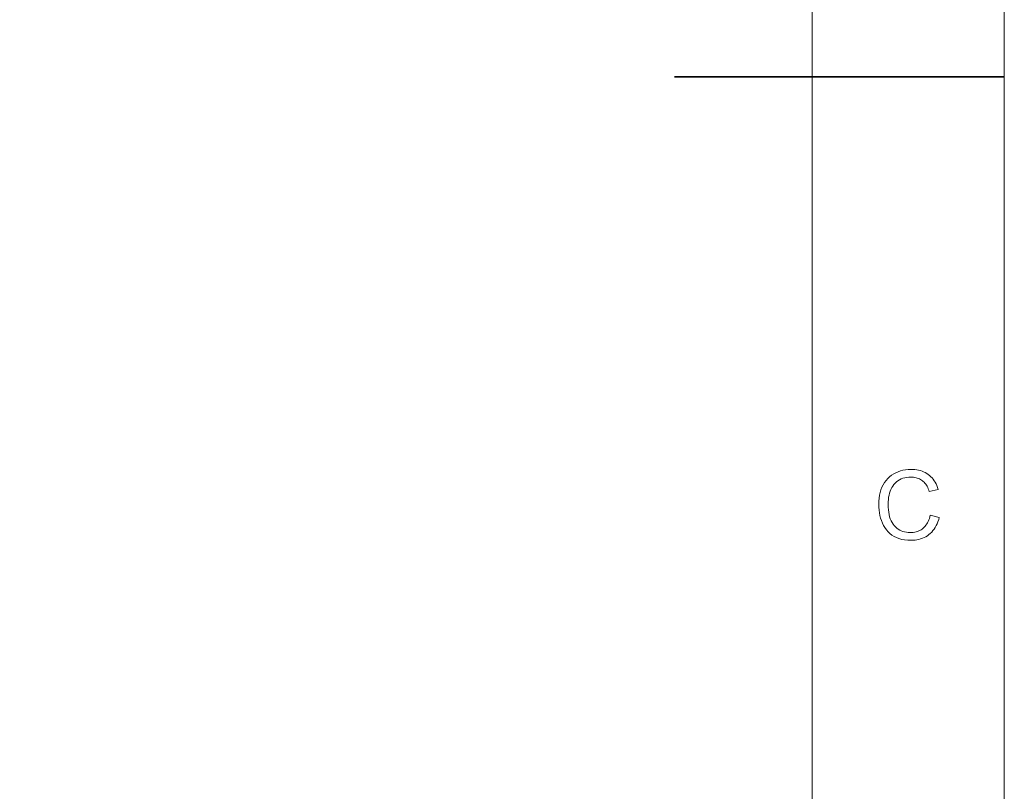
# Model space of a CAD drawing. Header units: millimetres. Extents: x 6362 to 6804, y -1856 to -1543.
# Tile 15 of 28: x 6745 to 6798, y -1742 to -1701. Entities that reach past the tile are written whole.
import ezdxf

# ---------------------------------------------------------------- set-up
doc = ezdxf.new("R2010")
doc.units = ezdxf.units.MM
doc.layers.add('from', color=7, linetype='Continuous', lineweight=13)

# ---------------------------------------------------------------- blocks, each defined once
blk = doc.blocks.new('A$C2C621B64')
at = {"layer": 'from', "color": 7, "lineweight": 35, "ltscale": 0.375}
blk.add_line((278.985, 99.021), (291, 99.021), dxfattribs=at)
at = {"layer": 'from', "color": 7}
for points in [[(0, 0), (291, 0), (291, 204), (0, 204)], [(7, 7), (284, 7), (284, 197), (7, 197)]]:
    blk.add_lwpolyline(points, close=True, dxfattribs=at)
at = {"layer": 'from', "color": 7, "lineweight": 13}
blk.add_lwpolyline([(288.632, 82.969), (288.608, 82.887), (288.581, 82.81), (288.551, 82.736), (288.518, 82.667), (288.482, 82.602), (288.442, 82.541), (288.399, 82.485), (288.353, 82.432), (288.303, 82.385), (288.25, 82.341), (288.195, 82.302), (288.137, 82.266), (288.077, 82.235), (288.015, 82.208), (287.951, 82.186), (287.885, 82.167), (287.817, 82.152), (287.746, 82.142), (287.673, 82.136), (287.598, 82.134), (287.479, 82.138), (287.366, 82.149), (287.26, 82.168), (287.16, 82.195), (287.068, 82.23), (286.981, 82.272), (286.902, 82.322), (286.829, 82.38), (286.763, 82.445), (286.704, 82.518), (286.65, 82.597), (286.603, 82.678), (286.561, 82.763), (286.524, 82.851), (286.493, 82.942), (286.468, 83.036), (286.448, 83.133), (286.434, 83.234), (286.426, 83.337), (286.423, 83.444), (286.426, 83.561), (286.436, 83.673), (286.453, 83.779), (286.476, 83.881), (286.506, 83.977), (286.542, 84.068), (286.585, 84.154), (286.634, 84.235), (286.69, 84.31), (286.753, 84.381), (286.821, 84.445), (286.893, 84.502), (286.968, 84.553), (287.047, 84.597), (287.13, 84.634), (287.217, 84.665), (287.307, 84.689), (287.402, 84.706), (287.5, 84.716), (287.602, 84.719), (287.673, 84.717), (287.743, 84.712), (287.811, 84.702), (287.877, 84.689), (287.94, 84.673), (288.001, 84.652), (288.061, 84.628), (288.118, 84.6), (288.173, 84.569), (288.226, 84.533), (288.276, 84.494), (288.323, 84.452), (288.367, 84.406), (288.408, 84.357), (288.446, 84.304), (288.481, 84.248), (288.513, 84.189), (288.541, 84.126), (288.567, 84.059), (288.589, 83.989), (288.265, 83.912), (288.248, 83.963), (288.229, 84.012), (288.208, 84.057), (288.186, 84.1), (288.162, 84.141), (288.136, 84.179), (288.109, 84.214), (288.079, 84.247), (288.048, 84.277), (288.016, 84.305), (287.982, 84.33), (287.946, 84.352), (287.908, 84.372), (287.869, 84.389), (287.828, 84.403), (287.785, 84.415), (287.741, 84.424), (287.695, 84.431), (287.647, 84.435), (287.598, 84.436), (287.518, 84.433), (287.442, 84.425), (287.37, 84.412), (287.302, 84.393), (287.238, 84.369), (287.178, 84.339), (287.122, 84.304), (287.07, 84.264), (287.022, 84.218), (286.977, 84.167), (286.937, 84.112), (286.901, 84.053), (286.87, 83.99), (286.842, 83.923), (286.819, 83.853), (286.8, 83.779), (286.785, 83.702), (286.774, 83.62), (286.768, 83.535), (286.766, 83.447), (286.768, 83.345), (286.775, 83.249), (286.786, 83.158), (286.802, 83.072), (286.822, 82.992), (286.846, 82.917), (286.875, 82.848), (286.908, 82.783), (286.946, 82.725), (286.988, 82.671), (287.034, 82.623), (287.083, 82.58), (287.134, 82.541), (287.188, 82.508), (287.245, 82.48), (287.304, 82.458), (287.366, 82.44), (287.431, 82.427), (287.499, 82.419), (287.569, 82.417), (287.627, 82.419), (287.682, 82.423), (287.735, 82.431), (287.786, 82.442), (287.835, 82.457), (287.881, 82.474), (287.926, 82.495), (287.968, 82.518), (288.008, 82.545), (288.046, 82.576), (288.081, 82.609), (288.115, 82.645), (288.146, 82.685), (288.175, 82.728), (288.202, 82.774), (288.226, 82.824), (288.248, 82.876), (288.269, 82.932), (288.287, 82.991), (288.302, 83.053)], close=True, dxfattribs=at)

msp = doc.modelspace()

# ---------------------------------------------------------------- block references
at = {"xscale": 1.47744, "yscale": 1.47744, "zscale": 1.47744}
msp.add_blockref('A$C2C621B64', (6368.045, -1850.046), dxfattribs=at)

doc.saveas('drawing.dxf')
